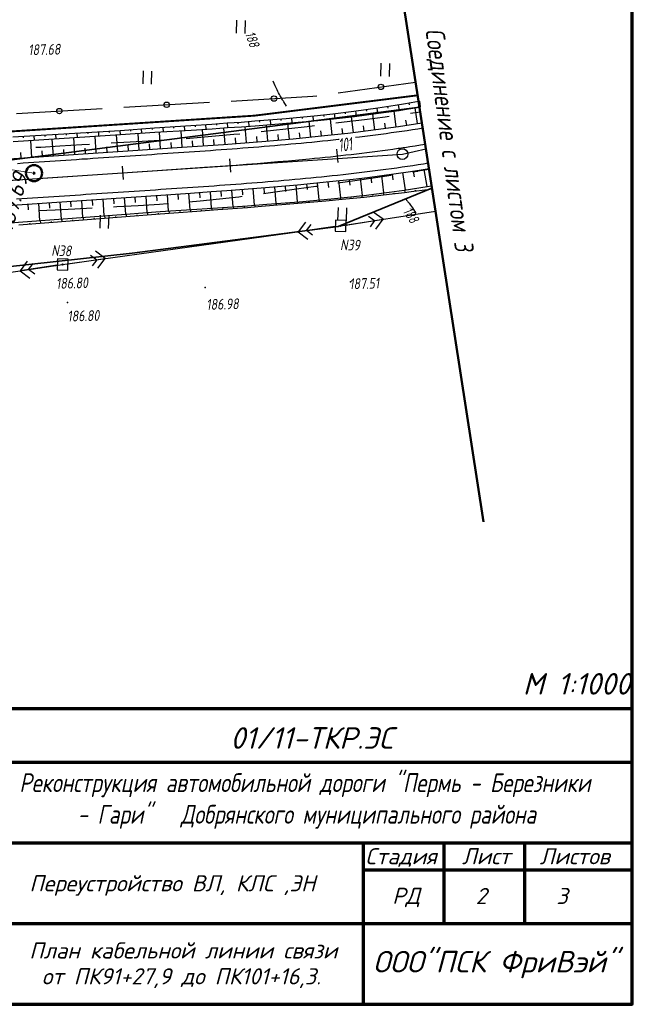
# Paper-space layout 'Лист2' of a CAD drawing. Header units: millimetres. Extents: x -640 to 411, y -3 to 287.
# Tile 10 of 10: x 295 to 411, y 1 to 184. Entities that reach past the tile are written whole.
import ezdxf
from ezdxf.enums import TextEntityAlignment as Align

# ---------------------------------------------------------------- set-up
doc = ezdxf.new("R2010")
doc.units = ezdxf.units.MM
doc.linetypes.add('CONTI', pattern=[0])
for name, color, linetype, lineweight in [('10', 1, 'Continuous', 35), ('геология', 7, 'Continuous', 20), ('КОПИЯ_ОСЬ_13_ОТКОСЫ', 7, 'Continuous', 30), ('КОПИЯ_ОСЬ_ГРАНИЦЫ_ПОЛОС', 7, 'Continuous', 30), ('ЛИНИЯ', 7, 'Continuous', 18), ('ОСЬ_ВЕРХ_ПОКРЫТИЯ_ГРАНИЦЫ_ПОЛОС', 7, 'Continuous', 30), ('ОСЬ_ВЕРХ_ПОКРЫТИЯ_ОСЬ', 1, 'Continuous', 30), ('проект', 7, 'Continuous', 80)]:
    doc.layers.add(name, color=color, linetype=linetype, lineweight=lineweight)
for name, color, linetype in [('_Оформление', 7, 'Continuous'), ('_Ростелеком', 6, 'Continuous'), ('GOR_BDEFAULT', 212, 'CONTI'), ('NAD_MDEFAULT', 7, 'CONTI'), ('PI_OTDEFAULT', 172, 'CONTI'), ('PI_TTDEFAULT', 5, 'CONTI'), ('PLN_O', 7, 'CONTI'), ('SIT_LDEFAULT', 7, 'CONTI'), ('USLZNDEFAULT', 7, 'CONTI'), ('ZAPSKDEFAULT', 7, 'CONTI'), ('КОПИЯ_ОСЬ_ТАНГЕНСЫ', 1, 'Continuous'), ('ОСЬ_ВЕРХ_ПОКРЫТИЯ_ОТКОСЫ', 7, 'Continuous'), ('ОСЬ_ВЕРХ_ПОКРЫТИЯ_ПИКЕТЫ', 1, 'Continuous')]:
    doc.layers.add(name, color=color, linetype=linetype)
doc.styles.add('eskd', font='isocpeur.ttf', dxfattribs={"width": 1.2, "height": 2})
doc.styles.add('GPR', font='isocpeui.ttf', dxfattribs={"width": 0.8})
doc.styles.add('SHRFT', font='isocpeui.ttf')
doc.styles.get("Standard").update_dxf_attribs({"font": 'isocpeui.ttf'})
doc.styles.add('ГОСТ', font='isocpeur.ttf', dxfattribs={"height": 4})
doc.linetypes.add('Связь', pattern='A,12.5,[130,ltypeshp.shx,S=1,R=-30,X=0,Y=0.9],1,[130,ltypeshp.shx,S=1,R=-30,X=0,Y=0.9],1,[130,ltypeshp.shx,S=1,R=-30,X=0,Y=0.9],4.5', length=19)

# ---------------------------------------------------------------- blocks, each defined once
blk = doc.blocks.new('BL_2011')
at = {"color": 0}
for p, q in [((0, 0), (0, 2.4)), ((1.6, 0), (1.6, 2.4))]:
    blk.add_line(p, q, dxfattribs=at)
blk = doc.blocks.new('BL_27')
at = {"color": 0}
for p, q in [((1, 1), (-1, 1)), ((-1, 1), (-1, -1)), ((1, -1), (1, 1)), ((-1, -1), (1, -1))]:
    blk.add_line(p, q, dxfattribs=at)
blk.add_circle((0, 0), 0.1, dxfattribs=at)

psp = doc.layouts.new('Лист2')

# ---------------------------------------------------------------- linework, layer by layer
at = {"lineweight": 50}
psp.add_line((362.44, 214.32), (381.52, 90.6), dxfattribs=at)
at = {"layer": '10'}
for points in [[(369.62, 167.72), (287.56, 157.14), (257.98, 154.89)], [(371.94, 152.68), (354.49, 145.52), (316.18, 140.56), (226.25, 130.69), (227.73, 141.12), (141.49, 128.43), (141.49, 128.43), (66.75, 118.43), (-0.41, 107.37), (-16.93, 104.65), (-86.02, 91.65), (-95.42, 89.88), (-95.64, 79.6), (-176.45, 63.92), (-224.96, 59.06)], [(-224.96, 59.06), (-176.45, 63.92), (-95.64, 79.6), (-95.42, 89.88), (-86.02, 91.65), (-16.93, 104.65), (-0.41, 107.37), (66.75, 118.43), (141.49, 128.43), (141.49, 128.43), (227.73, 141.12), (226.25, 130.69), (316.18, 140.56), (354.49, 145.52), (371.94, 152.68)]]:
    psp.add_lwpolyline(points, dxfattribs=at)
at = {"layer": '_Оформление', "color": 0, "linetype": 'Continuous', "lineweight": 70}
for p, q in [((224.22, 55.9), (409.22, 55.9)), ((289.22, 45.9), (409.22, 45.9)), ((224.22, 30.9), (409.22, 30.9)), ((359.22, 0.9), (359.22, 30.9)), ((374.22, 15.9), (374.22, 30.9)), ((389.22, 15.9), (389.22, 30.9)), ((359.22, 25.9), (409.22, 25.9)), ((289.22, 15.9), (409.22, 15.9)), ((224.22, 0.9), (409.22, 0.9))]:
    psp.add_line(p, q, dxfattribs=at)
at = {"layer": '_Оформление', "color": 0}
psp.add_line((409.22, 0.9), (409.22, 55.9), dxfattribs=at)
at = {"layer": '_Оформление', "lineweight": 70, "ltscale": 200}
psp.add_lwpolyline([(409.22, 286.78), (-640.2, 286.78), (-640.2, 0.9), (409.22, 0.9)], close=True, dxfattribs=at)
at = {"layer": '_Ростелеком', "color": 5, "linetype": 'Связь', "const_width": 0.35}
psp.add_lwpolyline([(369.28, 169.92), (338.94, 166.14), (290.1, 162.97), (280.18, 163.14), (237.61, 160.6), (219.46, 158.27), (206.58, 155.84), (169.28, 149.45), (141.02, 144.7), (113.41, 143.55), (79.64, 138.3), (36.73, 131.35), (6.2, 126.11), (-26.49, 116.96), (-59.17, 111.21), (-94.25, 104.98), (-124.45, 99.76), (-157.41, 93.63), (-184.06, 88.92), (-239.6, 82.61)], dxfattribs=at)
at = {"layer": 'GOR_BDEFAULT', "color": 212, "elevation": 188, "flags": 128}
for points in [[(344.91, 167.93), (344.42, 168.72), (344.34, 168.84), (344.25, 168.97), (344.16, 169.11), (344.06, 169.27), (343.95, 169.44), (343.83, 169.64), (343.71, 169.85), (343.58, 170.09), (343.44, 170.36), (343.29, 170.64), (343.14, 170.97), (342.97, 171.32), (342.79, 171.71), (342.61, 172.13), (342.42, 172.58)], [(367.15, 150.55), (367.18, 150.5), (367.23, 150.46), (367.29, 150.39), (367.35, 150.32), (367.41, 150.23), (367.5, 150.13), (367.6, 150), (367.71, 149.86), (367.83, 149.69), (367.97, 149.49), (368.13, 149.26), (368.31, 149.01), (368.5, 148.72), (368.72, 148.4), (368.96, 148.05)]]:
    psp.add_lwpolyline(points, dxfattribs=at)
at = {"layer": 'PI_TTDEFAULT', "color": 5}
for p in [(303.27, 138.46, 186.8), (329.79, 134.18, 186.98), (356.82, 135.22, 187.51), (304.17, 131.4, 186.8)]:
    psp.add_point(p, dxfattribs=at)
at = {"layer": 'PLN_O'}
for p, q in [((354.53, 170.38), (368.91, 172.38)), ((314.63, 167.69), (330.6, 168.62)), ((334.6, 168.85), (349.82, 169.74)), ((349.82, 169.74), (350.57, 169.84)), ((294.67, 166.52), (310.64, 167.45))]:
    psp.add_line(p, q, dxfattribs=at)
for centre in [(362.46, 171.49), (322.62, 168.16), (342.58, 169.32), (302.66, 166.99)]:
    psp.add_circle(centre, 0.5, dxfattribs=at)
at = {"layer": 'SIT_LDEFAULT', "color": 7}
for p, q in [((369.77, 166.78), (367.98, 166.52)), ((355.66, 164.91), (354.1, 164.72)), ((359.39, 165.39), (355.66, 164.92)), ((363.26, 165.88), (359.39, 165.38)), ((364.01, 165.98), (363.26, 165.88)), ((341.92, 163.3), (340.18, 163.12)), ((345.33, 163.68), (341.92, 163.3)), ((348.73, 164.07), (345.33, 163.68)), ((350.12, 164.23), (348.73, 164.06)), ((315.84, 161.21), (312.27, 161)), ((320.32, 161.47), (315.84, 161.21)), ((322.26, 161.58), (320.32, 161.46)), ((328.26, 162.02), (326.24, 161.86)), ((331.67, 162.3), (328.26, 162.02)), ((335.09, 162.61), (331.67, 162.3)), ((336.2, 162.73), (335.1, 162.62)), ((299.2, 160.25), (298.29, 160.19)), ((302.76, 160.46), (299.19, 160.24)), ((306.85, 160.69), (302.76, 160.46)), ((308.29, 160.78), (306.85, 160.69)), ((368.32, 155.69), (369.36, 155.85)), ((369.37, 155.87), (371.4, 156.19)), ((354.48, 153.63), (357.62, 154.09)), ((357.62, 154.09), (361.44, 154.66)), ((361.44, 154.66), (364.37, 155.1)), ((340.62, 151.66), (343.22, 152.01)), ((343.22, 152.01), (346.79, 152.52)), ((346.79, 152.52), (350.38, 153.04)), ((350.38, 153.04), (350.52, 153.06)), ((326.71, 150.09), (328.85, 150.28)), ((328.85, 150.28), (332.45, 150.65)), ((332.45, 150.65), (336.04, 151.06)), ((336.04, 151.06), (336.65, 151.14)), ((298.76, 148.53), (301.9, 148.66)), ((301.9, 148.66), (305.56, 148.84)), ((305.56, 148.84), (308.74, 149)), ((312.73, 149.19), (313.35, 149.22)), ((313.35, 149.22), (317.34, 149.44)), ((317.34, 149.44), (321.29, 149.68)), ((321.29, 149.68), (322.72, 149.79)), ((354.97, 145.65), (372.61, 148.38)), ((355.96, 145.8), (362.88, 146.87)), ((360.15, 147.46), (361.29, 146.62)), ((361.29, 146.62), (360.46, 145.48)), ((362.88, 146.87), (361.05, 148.21)), ((361.54, 145.05), (362.88, 146.87)), ((303.27, 138.46), (354.97, 145.65)), ((348.41, 146.35), (347.05, 144.55)), ((353.98, 145.52), (347.05, 144.55)), ((348.64, 144.77), (349.48, 145.9)), ((349.76, 143.91), (348.64, 144.77)), ((347.05, 144.55), (348.85, 143.18)), ((304.26, 138.59), (311.19, 139.56)), ((308.48, 140.19), (309.6, 139.34)), ((309.6, 139.34), (308.75, 138.21)), ((311.19, 139.56), (309.38, 140.93)), ((309.83, 137.76), (311.19, 139.56)), ((253.06, 131.05), (303.27, 138.46)), ((296.7, 139.11), (295.35, 137.29)), ((302.27, 138.32), (295.35, 137.29)), ((296.94, 137.53), (297.78, 138.67)), ((298.07, 136.68), (296.94, 137.53)), ((295.35, 137.29), (297.17, 135.95))]:
    psp.add_line(p, q, dxfattribs=at)
at = {"layer": 'геология', "color": 1, "linetype": 'Continuous'}
psp.add_line((293.49, 156.11), (297.9, 155.44), dxfattribs=at)
at = {"layer": 'геология', "color": 1, "linetype": 'Continuous', "lineweight": 50}
for radius in [1.5, 0.103]:
    psp.add_circle((297.95, 155.45), radius, dxfattribs=at)
at = {"layer": 'КОПИЯ_ОСЬ_13_ОТКОСЫ'}
for points in [[(294.02, 162.18), (313.98, 163.41), (320.36, 163.85), (327.13, 164.31), (330.99, 164.58), (333.88, 164.79), (336.45, 164.96), (339.01, 165.15), (344.84, 165.64), (350.64, 166.19), (353.52, 166.5), (357.41, 166.96), (361.89, 167.59), (365.14, 168.08), (366.68, 168.32), (368.12, 168.58), (369.46, 168.82)], [(367.64, 168.49), (367.7, 168.15)], [(369.61, 168.84), (369.79, 167.76)], [(294.07, 161.32), (314.03, 162.61), (320.42, 163.05), (327.19, 163.47), (331.05, 163.72), (333.94, 163.92), (336.51, 164.08), (339.09, 164.26), (344.92, 164.73), (350.73, 165.26), (353.63, 165.56), (357.53, 165.99), (362.02, 166.58), (365.87, 167.13), (366.83, 167.28), (368.76, 167.59), (369.62, 167.74)], [(294.07, 161.32), (314.03, 162.61), (320.42, 163.05), (327.19, 163.47), (331.05, 163.72), (333.94, 163.92), (336.51, 164.08), (339.09, 164.26), (344.92, 164.73), (350.73, 165.26), (353.63, 165.56), (357.53, 165.99), (362.02, 166.58), (365.87, 167.13), (366.83, 167.28), (368.76, 167.59), (369.62, 167.74)], [(355.77, 166.77), (355.8, 166.45)], [(357.75, 167.01), (357.89, 166.04)], [(359.73, 167.29), (359.78, 166.96)], [(361.71, 167.56), (361.85, 166.56)], [(363.69, 167.86), (363.74, 167.52)], [(365.31, 164.06), (364.9, 166.99)], [(365.67, 168.16), (365.83, 167.13)], [(369.26, 164.66), (368.81, 167.6)], [(222.96, 153.45), (225.52, 153.74), (228.09, 154), (230.65, 154.25), (235.17, 154.64), (240.63, 155.07), (242.56, 155.21), (245.44, 155.41), (255.28, 156.07), (280.48, 157.75), (290.49, 157.92), (326.44, 160.33), (330.3, 160.6), (333.2, 160.8), (340.3, 161.35), (346.16, 161.86), (352, 162.43), (356.31, 162.9), (361.51, 163.54), (365.71, 164.12), (370.08, 164.78)], [(333.86, 164.79), (333.92, 163.92)], [(335.85, 164.92), (335.87, 164.63)], [(337.85, 165.06), (337.91, 164.18)], [(339.84, 165.22), (339.87, 164.92)], [(341.84, 165.39), (341.91, 164.49)], [(343.83, 165.55), (343.85, 165.26)], [(345.82, 165.73), (345.91, 164.82)], [(347.81, 165.92), (347.84, 165.62)], [(349.42, 162.17), (349.13, 165.12)], [(349.8, 166.11), (349.89, 165.19)], [(351.79, 166.32), (351.83, 166.01)], [(353.4, 162.58), (353.08, 165.5)], [(353.78, 166.53), (353.89, 165.59)], [(357.37, 163.03), (357.02, 165.93)], [(361.34, 163.52), (360.98, 166.44)], [(367.28, 164.36), (367.13, 165.33)], [(307.92, 163.03), (307.94, 162.76)], [(309.91, 163.16), (309.96, 162.35)], [(311.91, 163.28), (311.93, 163.01)], [(313.91, 163.4), (313.96, 162.6)], [(315.9, 163.54), (315.92, 163.27)], [(317.9, 163.68), (317.95, 162.88)], [(319.89, 163.82), (319.91, 163.55)], [(321.5, 160), (321.3, 163.1)], [(321.89, 163.95), (321.94, 163.14)], [(323.88, 164.09), (323.9, 163.82)], [(325.5, 160.27), (325.29, 163.35)], [(325.88, 164.22), (325.94, 163.39)], [(327.87, 164.36), (327.89, 164.08)], [(329.49, 160.54), (329.27, 163.61)], [(329.87, 164.5), (329.93, 163.65)], [(331.86, 164.64), (331.88, 164.36)], [(333.48, 160.82), (333.24, 163.87)], [(337.46, 161.13), (337.23, 164.13)], [(341.45, 161.45), (341.19, 164.43)], [(345.44, 161.79), (345.18, 164.75)], [(347.43, 161.98), (347.33, 162.97)], [(351.41, 162.37), (351.31, 163.35)], [(355.39, 162.8), (355.28, 163.77)], [(359.36, 163.27), (359.24, 164.24)], [(363.32, 163.79), (363.19, 164.76)], [(295.94, 162.29), (295.96, 162.01)], [(297.56, 158.39), (297.35, 161.53)], [(297.94, 162.42), (297.99, 161.57)], [(299.93, 162.54), (299.95, 162.26)], [(301.55, 158.66), (301.34, 161.79)], [(301.93, 162.66), (301.98, 161.83)], [(303.93, 162.79), (303.94, 162.51)], [(305.54, 158.93), (305.33, 162.05)], [(305.92, 162.91), (305.97, 162.09)], [(309.53, 159.2), (309.32, 162.3)], [(313.52, 159.46), (313.31, 162.56)], [(317.51, 159.73), (317.31, 162.83)], [(323.5, 160.13), (323.43, 161.17)], [(327.49, 160.4), (327.42, 161.43)], [(331.48, 160.68), (331.41, 161.7)], [(335.47, 160.98), (335.39, 161.99)], [(339.46, 161.28), (339.38, 162.29)], [(343.44, 161.62), (343.36, 162.61)], [(295.56, 158.26), (295.49, 159.31)], [(299.55, 158.53), (299.48, 159.57)], [(303.54, 158.8), (303.48, 159.84)], [(307.54, 159.06), (307.47, 160.1)], [(311.53, 159.33), (311.46, 160.37)], [(315.52, 159.6), (315.45, 160.63)], [(319.51, 159.86), (319.44, 160.9)], [(223.55, 143.86), (227.97, 144.34), (231.54, 144.69), (235.96, 145.08), (241.33, 145.49), (243.24, 145.63), (246.1, 145.83), (256.86, 146.55), (281.12, 148.17), (291.07, 149.34), (327.02, 151.75), (330.91, 152.02), (333.82, 152.23), (341, 152.78), (346.94, 153.29), (352.89, 153.87), (357.29, 154.35), (359.96, 154.67), (362.62, 155.01), (367.55, 155.69), (369.55, 156.01), (371.05, 156.25), (371.39, 156.31)], [(368.49, 155.84), (368.65, 154.77)], [(370.46, 156.16), (370.98, 152.95)], [(352.61, 153.84), (352.72, 152.79)], [(354.6, 154.06), (354.95, 150.86)], [(356.59, 154.28), (356.71, 153.21)], [(358.58, 154.5), (358.96, 151.29)], [(360.56, 154.75), (360.7, 153.68)], [(362.55, 155), (362.96, 151.79)], [(364.53, 155.27), (364.68, 154.2)], [(366.51, 155.55), (366.96, 152.33)], [(253.49, 143.03), (253.49, 143.03), (271.19, 143.88), (275.17, 144.22), (281.35, 144.73), (286.27, 145.37), (291.29, 146.02), (295.08, 146.31), (315.02, 147.82), (318.21, 148.07), (321.4, 148.29), (328.2, 148.74), (332.1, 149.01), (337.64, 149.4), (341.25, 149.67), (347.23, 150.14), (353.23, 150.69), (356.85, 151.06), (358.47, 151.23), (359.29, 151.32), (363.98, 151.92), (366.8, 152.3), (371.06, 152.96), (371.88, 153.11)], [(253.49, 143.03), (271.19, 143.88), (275.17, 144.22), (281.35, 144.73), (286.27, 145.37), (291.29, 146.02), (295.08, 146.31), (315.02, 147.82), (318.21, 148.07), (321.4, 148.29), (328.2, 148.74), (332.1, 149.01), (337.64, 149.4), (341.25, 149.67), (347.23, 150.14), (353.23, 150.69), (356.85, 151.06), (358.47, 151.23), (359.29, 151.32), (363.98, 151.92), (366.8, 152.3), (371.06, 152.96), (371.88, 153.11)], [(295.11, 145.84), (315.05, 147.41), (321.43, 147.9), (328.23, 148.38), (332.12, 148.67), (337.66, 149.09), (340.28, 149.3), (346.26, 149.78), (352.25, 150.33), (355.26, 150.63), (359.32, 151.01), (364.03, 151.52), (366.86, 151.85), (368.09, 152.02), (369.11, 152.14), (370.12, 152.29), (371.14, 152.42), (371.96, 152.55)], [(330.69, 152), (330.9, 148.93)], [(332.69, 152.14), (332.76, 151.12)], [(334.68, 152.29), (334.92, 149.21)], [(336.67, 152.45), (336.75, 151.42)], [(338.67, 152.6), (338.91, 149.5)], [(340.66, 152.75), (340.74, 151.72)], [(342.66, 152.92), (342.93, 149.8)], [(344.65, 153.09), (344.74, 152.05)], [(346.64, 153.26), (346.91, 150.12)], [(348.63, 153.46), (348.73, 152.41)], [(350.62, 153.65), (350.93, 150.48)], [(366.96, 151.87), (366.9, 152.32)], [(368.94, 152.12), (368.92, 152.27)], [(304.75, 150.26), (304.82, 149.19)], [(306.75, 150.39), (306.96, 147.21)], [(308.74, 150.52), (308.81, 149.46)], [(310.74, 150.66), (310.95, 147.51)], [(312.73, 150.79), (312.8, 149.74)], [(314.73, 150.93), (314.94, 147.81)], [(316.72, 151.06), (316.79, 150.02)], [(318.72, 151.19), (318.92, 148.12)], [(320.71, 151.33), (320.78, 150.3)], [(322.71, 151.46), (322.92, 148.39)], [(324.71, 151.59), (324.77, 150.57)], [(326.7, 151.73), (326.91, 148.66)], [(328.7, 151.86), (328.77, 150.84)], [(351.04, 150.22), (351.02, 150.49)], [(353.03, 150.41), (353.02, 150.5)], [(355.02, 150.61), (355, 150.87)], [(357.01, 150.79), (357.01, 150.88)], [(359, 150.98), (358.98, 151.29)], [(360.99, 151.19), (360.98, 151.29)], [(362.98, 151.4), (362.94, 151.78)], [(364.97, 151.63), (364.95, 151.75)], [(296.77, 149.72), (296.84, 148.63)], [(298.76, 149.86), (298.98, 146.61)], [(300.76, 149.99), (300.83, 148.91)], [(302.75, 150.12), (302.97, 146.91)], [(323.13, 148.02), (323.1, 148.4)], [(327.12, 148.3), (327.09, 148.67)], [(329.11, 148.45), (329.1, 148.57)], [(331.11, 148.6), (331.08, 148.94)], [(333.1, 148.75), (333.09, 148.86)], [(335.1, 148.9), (335.07, 149.22)], [(337.09, 149.05), (337.08, 149.16)], [(339.08, 149.2), (339.06, 149.51)], [(341.08, 149.36), (341.07, 149.46)], [(343.07, 149.52), (343.05, 149.81)], [(345.07, 149.68), (345.06, 149.78)], [(347.06, 149.85), (347.03, 150.13)], [(349.05, 150.03), (349.04, 150.13)], [(299.2, 146.16), (299.16, 146.62)], [(301.19, 146.32), (301.18, 146.47)], [(303.19, 146.48), (303.15, 146.92)], [(305.18, 146.63), (305.17, 146.78)], [(307.18, 146.79), (307.14, 147.22)], [(309.17, 146.95), (309.16, 147.09)], [(311.16, 147.1), (311.13, 147.53)], [(313.16, 147.26), (313.15, 147.4)], [(315.15, 147.42), (315.12, 147.83)], [(317.15, 147.57), (317.13, 147.71)], [(319.14, 147.72), (319.11, 148.13)], [(321.13, 147.88), (321.12, 148.01)], [(325.12, 148.16), (325.11, 148.29)], [(297.21, 146.01), (297.19, 146.16)]]:
    psp.add_lwpolyline(points, dxfattribs=at)
at = {"layer": 'КОПИЯ_ОСЬ_ГРАНИЦЫ_ПОЛОС'}
for points in [[(370.23, 163.79), (369.3, 163.64), (368.32, 163.49), (367.34, 163.34), (366.36, 163.2), (365.38, 163.06), (364.4, 162.92), (363.42, 162.78), (362.44, 162.65), (361.46, 162.52), (360.48, 162.4), (359.49, 162.27), (358.51, 162.15), (357.73, 162.06)], [(354.67, 161.71), (354.57, 161.7), (353.58, 161.59), (352.6, 161.48), (351.61, 161.38), (350.62, 161.28), (349.64, 161.18), (348.65, 161.08), (347.66, 160.99), (346.67, 160.9), (345.68, 160.81), (344.69, 160.72), (343.7, 160.63), (342.71, 160.55), (341.72, 160.46), (340.73, 160.38), (339.73, 160.3), (338.74, 160.22), (337.75, 160.14), (336.76, 160.07), (335.76, 159.99), (334.77, 159.92), (333.78, 159.84), (332.78, 159.77), (331.79, 159.7), (330.79, 159.63), (329.8, 159.56), (328.8, 159.49), (327.81, 159.42), (326.81, 159.35), (325.82, 159.28), (324.82, 159.22), (323.82, 159.15), (322.83, 159.08), (321.83, 159.02), (320.83, 158.95), (319.84, 158.88), (318.84, 158.82), (317.84, 158.75), (316.84, 158.68), (315.85, 158.62), (314.85, 158.55), (313.85, 158.48), (312.85, 158.42), (311.86, 158.35), (310.86, 158.28), (309.86, 158.22), (308.87, 158.15), (307.87, 158.08), (306.87, 158.02), (305.87, 157.95), (304.88, 157.88), (303.88, 157.81), (302.88, 157.75), (301.88, 157.68), (300.89, 157.61), (299.89, 157.55), (298.89, 157.48), (297.9, 157.41), (296.9, 157.35), (295.9, 157.28), (294.9, 157.21)]]:
    psp.add_lwpolyline(points, dxfattribs=at)
at = {"layer": 'КОПИЯ_ОСЬ_ТАНГЕНСЫ'}
for p, q in [((366.46, 158.99), (370.82, 159.97)), ((224.3, 149.48), (366.46, 158.99))]:
    psp.add_line(p, q, dxfattribs=at)
psp.add_circle((366.46, 158.99), 1, dxfattribs=at)
at = {"layer": 'ОСЬ_ВЕРХ_ПОКРЫТИЯ_ГРАНИЦЫ_ПОЛОС'}
for points in [[(222.96, 153.45), (225.52, 153.74), (228.09, 154), (230.65, 154.25), (235.17, 154.64), (240.63, 155.07), (242.56, 155.21), (245.44, 155.41), (255.28, 156.07), (280.48, 157.75), (290.49, 157.92), (326.44, 160.33), (330.3, 160.6), (333.2, 160.8), (340.3, 161.35), (346.16, 161.86), (352, 162.43), (356.31, 162.9), (361.51, 163.54), (365.71, 164.12), (370.08, 164.78)], [(223.55, 143.86), (227.97, 144.34), (231.54, 144.69), (235.96, 145.08), (241.33, 145.49), (243.24, 145.63), (246.1, 145.83), (256.86, 146.55), (281.12, 148.17), (291.07, 149.34), (327.02, 151.75), (330.91, 152.02), (333.82, 152.23), (341, 152.78), (346.94, 153.29), (352.89, 153.87), (357.29, 154.35), (359.96, 154.67), (362.62, 155.01), (367.55, 155.69), (369.55, 156.01), (371.05, 156.25), (371.39, 156.31)], [(371.23, 157.29), (370.37, 157.15), (369.38, 156.99), (368.39, 156.84), (367.4, 156.68), (366.4, 156.54), (365.41, 156.4), (364.41, 156.26), (363.41, 156.12), (362.41, 155.99), (361.41, 155.86), (360.42, 155.74), (359.42, 155.61)], [(359.42, 155.61), (358.42, 155.49), (357.42, 155.38), (356.42, 155.26), (355.42, 155.15), (354.42, 155.04), (353.42, 154.93), (352.42, 154.83), (351.43, 154.73), (350.43, 154.63), (349.43, 154.53), (348.43, 154.43), (347.43, 154.34), (346.43, 154.25), (345.43, 154.16), (344.44, 154.07), (343.44, 153.98), (342.44, 153.9), (341.44, 153.82), (340.44, 153.74), (339.45, 153.66), (338.45, 153.58), (337.45, 153.5), (336.45, 153.42), (335.46, 153.35), (334.46, 153.28), (333.46, 153.2), (332.47, 153.13), (331.47, 153.06), (330.48, 152.99), (329.48, 152.92), (328.48, 152.85), (327.49, 152.78), (326.49, 152.72), (325.5, 152.65), (324.5, 152.58), (323.51, 152.51), (322.52, 152.45), (321.52, 152.38), (320.53, 152.31), (319.53, 152.25), (318.54, 152.18), (317.55, 152.11), (316.55, 152.05), (315.56, 151.98), (314.57, 151.92), (313.57, 151.85), (312.58, 151.78), (311.59, 151.72), (310.59, 151.65), (309.6, 151.58), (308.6, 151.52), (307.61, 151.45), (306.62, 151.38), (305.62, 151.32), (304.63, 151.25), (303.64, 151.18), (302.64, 151.12), (301.65, 151.05), (300.66, 150.98), (299.66, 150.92), (298.67, 150.85), (297.67, 150.79), (296.68, 150.72), (295.69, 150.65), (294.69, 150.59)]]:
    psp.add_lwpolyline(points, dxfattribs=at)
at = {"layer": 'ОСЬ_ВЕРХ_ПОКРЫТИЯ_ОСЬ'}
psp.add_lwpolyline([(250.58, 151.24), (320.88, 155.95), (320.88, 155.95), (329.66, 156.54), (332.59, 156.75), (335.52, 156.96), (337.47, 157.11), (339.42, 157.27), (341.37, 157.42), (343.32, 157.59), (345.27, 157.76), (347.21, 157.94), (349.16, 158.12), (350.14, 158.22), (351.11, 158.31), (352.08, 158.41), (353.06, 158.51), (354.03, 158.62), (355, 158.72), (355.97, 158.83), (356.94, 158.94), (357.92, 159.06), (358.89, 159.18), (359.86, 159.29), (360.83, 159.42), (361.8, 159.54), (362.77, 159.67), (363.74, 159.8), (364.71, 159.93), (365.68, 160.07), (365.68, 160.07, 0.001033), (366.9, 160.25), (366.9, 160.25), (367.87, 160.39), (368.84, 160.54), (369.8, 160.69), (370.69, 160.83)], format="xyb", dxfattribs=at)
at = {"layer": 'ОСЬ_ВЕРХ_ПОКРЫТИЯ_ОТКОСЫ'}
psp.add_lwpolyline([(250.72, 146.14), (256.86, 146.55), (281.12, 148.17), (291.07, 149.34), (327.02, 151.75), (330.91, 152.02), (333.82, 152.23), (341, 152.78), (346.94, 153.29), (352.89, 153.87), (357.29, 154.35), (359.96, 154.67), (361.79, 154.9)], dxfattribs=at)
at = {"layer": 'ОСЬ_ВЕРХ_ПОКРЫТИЯ_ПИКЕТЫ'}
for p, q in [((354.52, 157.41), (354.24, 159.9)), ((354.52, 157.41), (354.24, 159.9)), ((334.55, 155.64), (334.37, 158.13)), ((314.59, 154.27), (314.42, 156.77))]:
    psp.add_line(p, q, dxfattribs=at)

# ---------------------------------------------------------------- block references
at = {"layer": 'USLZNDEFAULT', "color": 7, "rotation": 358.4120607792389}
for p in [(354.97, 145.65), (303.27, 138.46)]:
    psp.add_blockref('BL_27', p, dxfattribs=at)
at = {"layer": 'ZAPSKDEFAULT', "color": 7, "rotation": 358.4120607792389}
for p in [(335.63, 181.48), (362.47, 173.49), (318.22, 172.06), (354.48, 146.65), (310.23, 145.22)]:
    psp.add_blockref('BL_2011', p, dxfattribs=at)

# ---------------------------------------------------------------- texts
at = {"layer": '_Оформление', "color": 0, "lineweight": -3}
for s, height, p in [('Стадия', 3, (359.57, 26.93)), ('Лист  ', 3, (377.54, 26.94)), ('Листов', 3, (392, 26.93)), ('РД', 3, (364.57, 19.57)), ('2', 3, (380.1, 19.54)), ('3', 3, (395.1, 19.54)), ('ООО"ПСК ФриВэй" ', 4, (360.98, 6.82))]:
    psp.add_text(s, height=height, dxfattribs=at).set_placement(p)
at = {"layer": 'GOR_BDEFAULT', "color": 212, "style": 'SHRFT', "width": 0.75}
for rotation, p in [(290.1565, (337.14, 181.38, 188)), (302.4742, (366.47, 148.38, 188))]:
    psp.add_text('188', height=1.914, rotation=rotation, dxfattribs=at).set_placement(p)
at = {"layer": 'NAD_MDEFAULT', "color": 7, "style": 'eskd', "oblique": 10, "width": 0.8}
for s, height, rotation, p in [('Соединение с листом 3', 3.5, 277.6816, (370.72, 182.09)), ('N39', 2, 358.4121, (354.87, 141.15)), ('N38', 2, 358.4121, (301.16, 140.08))]:
    psp.add_text(s, height=height, rotation=rotation, dxfattribs=at).set_placement(p)
at = {"layer": 'PI_OTDEFAULT', "color": 172, "style": 'eskd', "oblique": 10, "width": 0.8}
for s, p in [('187.68', (296.9, 177.36)), ('186.80', (302.06, 133.93)), ('187.51', (356.6, 133.86)), ('186.98', (330.02, 130.02)), ('186.80', (304.18, 127.85))]:
    psp.add_text(s, height=2, rotation=1.4121, dxfattribs=at).set_placement(p)
at = {"layer": 'геология', "color": 1, "style": 'ГОСТ', "oblique": 15}
psp.add_text('187.69', height=3, rotation=73.5121, dxfattribs=at).set_placement((293.8, 144.22))
at = {"layer": 'ЛИНИЯ', "color": 0, "linetype": 'ByBlock', "style": 'GPR'}
for s, p in [('План кабельной линии связи', (325.72, 9.41)), ('от ПК91+27,9 до ПК101+16,3.', (325.35, 4.6))]:
    psp.add_text(s, height=3, dxfattribs=at).set_placement(p, align=Align.CENTER)
at = {"layer": 'ОСЬ_ВЕРХ_ПОКРЫТИЯ_ПИКЕТЫ', "width": 0.6}
psp.add_text('101', height=2.5, rotation=6.2252, dxfattribs=at).set_placement((354.69, 159.4))
at = {"layer": 'проект', "color": 0, "lineweight": -3}
for s, height, p in [('М 1:1000', 4, (388.85, 58.49)), ('01/11-ТКР.ЭС', 4, (334.47, 48.42)), ('Переустройство ВЛ, КЛС ,ЭН', 3, (297.09, 21.9))]:
    psp.add_text(s, height=height, dxfattribs=at).set_placement(p)
at = {"layer": 'проект', "color": 0, "lineweight": -3, "width": 0.8}
for s, p in [('Реконструкция автомобильной дороги "Пермь - Березники', (295.23, 40.36)), (' - Гари"   Добрянского муниципального района', (304.28, 34.48))]:
    psp.add_text(s, height=3.5, dxfattribs=at).set_placement(p)

doc.saveas('drawing.dxf')
